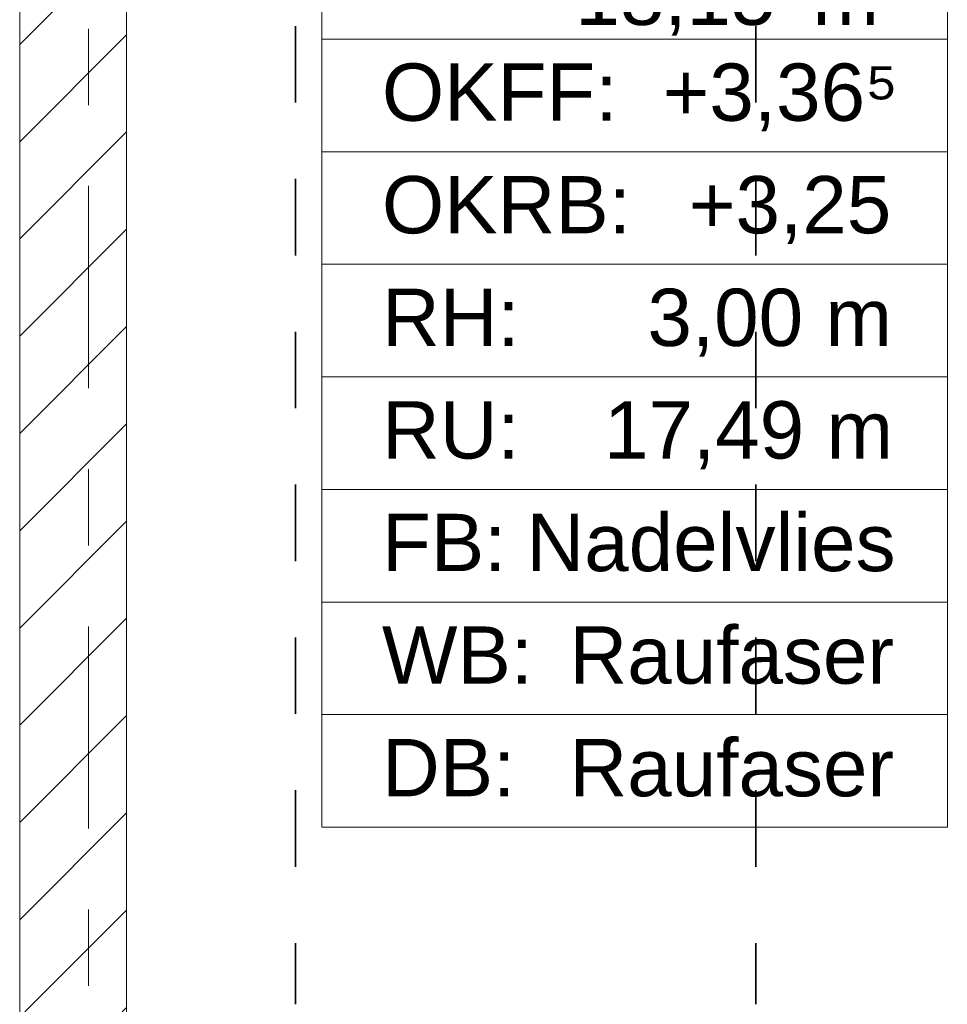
# Model space of a CAD drawing. Header units: metres. Extents: x -3.6 to 84.5, y -11 to 16.8.
# Tile 96 of 137: x 25.6 to 26.9, y 0.7 to 2. Entities that reach past the tile are written whole.
import ezdxf

# ---------------------------------------------------------------- set-up
doc = ezdxf.new("R2010")
doc.units = ezdxf.units.M
doc.header["$MEASUREMENT"] = 0
for name, pattern in [('Achse', [0.2, 0.1, -0.05, 0, -0.05]), ('Strichlinie doppelt', [0.546806, 0.264583, -0.105833, 0.070556, -0.105833]), ('Wipeout_Contour', [1, 0, -1])]:
    doc.linetypes.add(name, pattern=pattern)
for name, color, linetype in [('155 - Bemaßung_ Beschriftung.Ausbau - Deckenelemente', 7, 'Continuous'), ('401 - Zone.Raum_ Raumbegrenzung_ Whg.', 7, 'Continuous'), ('451 - Universal.Achsen Raster', 7, 'Continuous'), ('605 - Struktur.Wand Innen', 7, 'Continuous')]:
    doc.layers.add(name, color=color, linetype=linetype)
doc.styles.add('ERSTELLTER_STIL_2', font='txt')

msp = doc.modelspace()

# ---------------------------------------------------------------- linework, layer by layer
at = {"layer": '155 - Bemaßung_ Beschriftung.Ausbau - Deckenelemente', "color": 7, "linetype": 'Achse', "lineweight": 35}
for p, q in [((26.001, 5.19), (26.001, 0.71)), ((26.604, 5.19), (26.604, 0.71))]:
    msp.add_line(p, q, dxfattribs=at)
at = {"layer": '401 - Zone.Raum_ Raumbegrenzung_ Whg.', "color": 7, "linetype": 'Continuous', "lineweight": 9}
for p, q in [((26.0357, 2.6408), (26.0357, 0.9417)), ((26.8546, 0.9417), (26.8546, 2.6408)), ((26.0357, 1.973), (26.0357, 2.1203)), ((26.8546, 2.1203), (26.8546, 1.973)), ((26.8546, 1.973), (26.0357, 1.973)), ((26.0357, 1.973), (26.8546, 1.973)), ((26.0357, 1.8256), (26.0357, 1.973)), ((26.8546, 1.973), (26.8546, 1.8256)), ((26.8546, 1.8256), (26.0357, 1.8256)), ((26.0357, 1.8256), (26.8546, 1.8256)), ((26.0357, 1.6783), (26.0357, 1.8256)), ((26.8546, 1.8256), (26.8546, 1.6783)), ((26.8546, 1.6783), (26.0357, 1.6783)), ((26.0357, 1.6783), (26.8546, 1.6783)), ((26.0357, 1.531), (26.0357, 1.6783)), ((26.8546, 1.6783), (26.8546, 1.531)), ((26.8546, 1.531), (26.0357, 1.531)), ((26.0357, 1.531), (26.8546, 1.531)), ((26.0357, 1.3837), (26.0357, 1.531)), ((26.8546, 1.531), (26.8546, 1.3837)), ((26.8546, 1.3837), (26.0357, 1.3837)), ((26.0357, 1.3837), (26.8546, 1.3837)), ((26.0357, 1.2364), (26.0357, 1.3837)), ((26.8546, 1.3837), (26.8546, 1.2364)), ((26.8546, 1.2364), (26.0357, 1.2364)), ((26.0357, 1.2364), (26.8546, 1.2364)), ((26.0357, 1.089), (26.0357, 1.2364)), ((26.8546, 1.2364), (26.8546, 1.089)), ((26.8546, 1.089), (26.0357, 1.089)), ((26.0357, 1.089), (26.8546, 1.089)), ((26.0357, 0.9417), (26.0357, 1.089)), ((26.8546, 1.089), (26.8546, 0.9417)), ((26.0357, 0.9417), (26.8546, 0.9417)), ((26.8546, 0.9417), (26.0357, 0.9417))]:
    msp.add_line(p, q, dxfattribs=at)

# ---------------------------------------------------------------- texts
at = {"layer": '401 - Zone.Raum_ Raumbegrenzung_ Whg.', "color": 7, "lineweight": 9, "char_height": 0.075, "attachment_point": 1, "style": 'ERSTELLTER_STIL_2'}
for s, insert in [('\\A1;{\\pql;\\pt0,0.05;\\fArial|b0|i0|c0|p38;18,15\\fArial|b0|i0|c0|p38;\\A1{\\H.66x;\\S^  ;}\\fArial|b0|i0|c0|p38; m\\fArial|b0|i0|c0|p38;\\A1{\\H.66x;\\S2^  ;}}', (26.3675, 2.0884)), ('\\A1;{\\pqj;\\pt0;\\fArial|b0|i0|c0|p38;+3,36⁵}', (26.4818, 1.9411)), ('\\A1;{\\pqj;\\pt0;\\fArial|b0|i0|c0|p38;OKFF: }', (26.1143, 1.9411)), ('\\A1;{\\pqj;\\pt0;\\fArial|b0|i0|c0|p38;OKRB: }', (26.1143, 1.7938)), ('\\A1;{\\pqj;\\pt0;\\fArial|b0|i0|c0|p38;+3,25}', (26.5161, 1.7938)), ('\\A1;{\\pqj;\\pt0;\\fArial|b0|i0|c0|p38;RH: }', (26.1143, 1.6464)), ('\\A1;{\\pqj;\\pt0;\\fArial|b0|i0|c0|p38;3,00 m}', (26.4619, 1.6464)), ('\\A1;{\\pqj;\\pt0;\\fArial|b0|i0|c0|p38;RU: }', (26.1143, 1.4991)), ('\\A1;{\\pqj;\\pt0;\\fArial|b0|i0|c0|p38;17,49 m}', (26.405, 1.4991)), ('\\A1;{\\pqj;\\pt0;\\fArial|b0|i0|c0|p38;Nadelvlies}', (26.3035, 1.3518)), ('\\A1;{\\pqj;\\pt0;\\fArial|b0|i0|c0|p38;FB: }', (26.1143, 1.3518)), ('\\A1;{\\pqj;\\pt0;\\fArial|b0|i0|c0|p38;Raufaser}', (26.3598, 1.2045)), ('\\A1;{\\pqj;\\pt0;\\fArial|b0|i0|c0|p38;WB: }', (26.1143, 1.2045)), ('\\A1;{\\pqj;\\pt0;\\fArial|b0|i0|c0|p38;DB: }', (26.1143, 1.0572)), ('\\A1;{\\pqj;\\pt0;\\fArial|b0|i0|c0|p38;Raufaser}', (26.3598, 1.0572))]:
    msp.add_mtext(s, dxfattribs=dict(at, insert=insert))

# ---------------------------------------------------------------- wipeouts: each hides what was drawn before it
at = {"color": 254, "linetype": 'Wipeout_Contour', "lineweight": 0, "ltscale": 103.293251}
msp.add_wipeout([(25.64, 0.7), (25.78, 0.7), (25.78, 3.305), (25.64, 3.305)], dxfattribs=at).dxf.layer = '605 - Struktur.Wand Innen'

# ---------------------------------------------------------------- next in the draw order: hatches: boundary and pattern name
at = {"layer": '605 - Struktur.Wand Innen', "linetype": 'Continuous', "lineweight": 0, "true_color": 0x000000}
h = msp.add_hatch(dxfattribs=at)
h.set_pattern_fill('MW_Ziegel_0001', color=18, style=0, pattern_type=2)
h.set_pattern_definition([(45, (0, 0), (-0.0636396, 0.0636396), [])])
h.paths.add_polyline_path([(25.64, 0.7), (25.78, 0.7), (25.78, 3.305), (25.64, 3.305)])

# ---------------------------------------------------------------- next in the draw order: linework, layer by layer
at = {"layer": '451 - Universal.Achsen Raster', "color": 160, "linetype": 'Strichlinie doppelt', "lineweight": 9, "true_color": 0x3232ff}
msp.add_line((25.73, -10.585), (25.73, 16.355), dxfattribs=at)
at = {"layer": '605 - Struktur.Wand Innen', "color": 7, "linetype": 'Continuous', "lineweight": 18, "flags": 128}
for points in [[(25.64, 3.305), (25.64, 0.7)], [(25.78, 0.7), (25.78, 3.305)]]:
    msp.add_lwpolyline(points, dxfattribs=at)

doc.saveas('drawing.dxf')
